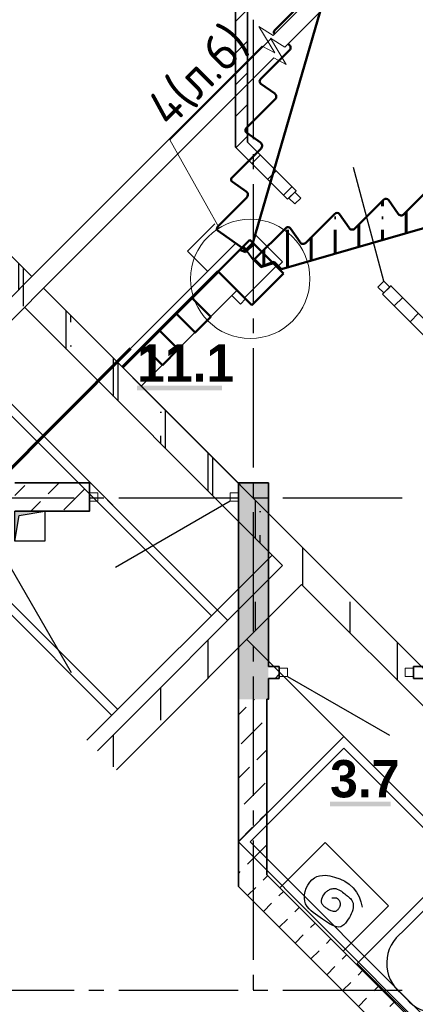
# Model space of a CAD drawing. Header units: millimetres. Extents: x 259029 to 2494469, y -731578 to -57567.
# Tile 162 of 207: x 467998 to 470651, y -597943 to -591343. Entities that reach past the tile are written whole.
import ezdxf
from ezdxf import colors
from ezdxf.entities.mleader import LeaderData, LeaderLine
from ezdxf.math import Vec2, Vec3

# ---------------------------------------------------------------- set-up
doc = ezdxf.new("R2010")
doc.units = ezdxf.units.MM
doc.linetypes.add('______2', pattern=[270, 200, -70])
for name, color, linetype in [('PDF _Геометрия', 7, 'Continuous'), ('PDF _Сплошная заливка', 7, 'Continuous'), ('PDF _Текст', 7, 'Continuous')]:
    doc.layers.add(name, color=color, linetype=linetype)
for name, color, linetype, lineweight in [('RAZMER', 100, 'Continuous', 15), ('Standard', 7, 'Continuous', 25), ('Общий01', 7, 'Continuous', 13), ('ПЛИТА', 152, 'Continuous', 35), ('Размеры кладочные', 3, 'Continuous', 20), ('РАЗРЕЗЫ', 10, 'Continuous', 60), ('Символы 0.20', 1, 'Continuous', 20), ('Стена', 7, 'Continuous', 50), ('Стена_ бетон не несущ.', 253, 'Continuous', 35), ('Стена_ бетон несущ.', 253, 'Continuous', 70)]:
    doc.layers.add(name, color=color, linetype=linetype, lineweight=lineweight)
doc.styles.add('PDF Century Gothic Bold', font='GOTHICB.TTF')
doc.styles.add('ГОСТ', font='GOST_Common.ttf')
pattern_1 = [(45, (-212898.2, -221874), (-449.0128, 449.0128), []), (45, (-212449.2, -221874), (-449.0128, 449.0128), [793.75, -158.75, 0, -158.75])]

# ---------------------------------------------------------------- blocks, each defined once
blk = doc.blocks.new('лм165')
at = {"layer": 'Standard', "color": 1, "linetype": 'Continuous', "lineweight": 50, "transparency": 33554687}
for p, q in [((839912.8, -343911.3), (839985.2, -343699.1)), ((840013.8, -343687.8), (840254.9, -343820.4)), ((840290.8, -343806), (840327.5, -343699.3)), ((840356.2, -343687.8), (840597.2, -343820.4)), ((840633.1, -343806), (840669.9, -343699.3)), ((840698.6, -343687.8), (840939.6, -343820.4)), ((840975.5, -343806), (841012.2, -343699.3)), ((841041, -343687.8), (841282, -343820.4)), ((841317.9, -343806), (841354.6, -343699.3)), ((841383.3, -343687.8), (841624.4, -343820.4)), ((841660.3, -343806), (841697, -343699.3)), ((841725.7, -343687.8), (841966.8, -343820.4)), ((842002.7, -343806), (842039.4, -343699.3)), ((842068.1, -343687.8), (842309.2, -343820.4)), ((842345, -343806), (842381.8, -343699.3)), ((842410.5, -343687.8), (842651.5, -343820.4)), ((842687.4, -343806), (842724.1, -343699.3)), ((842752.9, -343687.8), (843011.9, -343830.3)), ((843011.9, -343830.3), (842980.5, -343887)), ((843011.9, -343830.3), (843011.9, -343830.3)), ((839974.1, -343945), (839912.8, -343911.3)), ((842891.6, -343883.4), (842857.1, -343945.7)), ((842980.5, -343887), (842891.6, -343883.4)), ((839974.1, -343945), (842857.1, -343945.7))]:
    blk.add_line(p, q, dxfattribs=at)
for centre, radius, start, end in [((840004.2, -343705.3), 20, 61.18921, 161.86691), ((840346.6, -343705.3), 20, 61.18921, 162.49914), ((840688.9, -343705.3), 20, 61.18921, 162.49914), ((841031.3, -343705.3), 20, 61.18921, 162.49914), ((841373.7, -343705.3), 20, 61.18921, 162.49914), ((841716.1, -343705.3), 20, 61.18921, 162.49914), ((842058.5, -343705.3), 20, 61.18921, 162.49914), ((842400.8, -343705.3), 20, 61.18921, 162.49914), ((842743.2, -343705.3), 20, 61.18921, 162.49914), ((840266.9, -343798.5), 25, 241.18921, 342.49914), ((840609.3, -343798.5), 25, 241.18921, 342.49914), ((840951.7, -343798.5), 25, 241.18921, 342.49914), ((841294.1, -343798.5), 25, 241.18921, 342.49914), ((841636.4, -343798.5), 25, 241.18921, 342.49914), ((841978.8, -343798.5), 25, 241.18921, 342.49914), ((842321.2, -343798.5), 25, 241.18921, 342.49914), ((842663.6, -343798.5), 25, 241.18921, 342.49914)]:
    blk.add_arc(centre, radius, start, end, dxfattribs=at)
blk = doc.blocks.new('отвестия')
at = {"layer": 'RAZMER', "color": 2, "lineweight": 30}
for points in [[(823687.4, -357614.9), (823687.4, -357424.9), (823946.4, -357424.9)], [(824087.4, -357666.9), (824087.4, -357924.9), (824037.4, -357924.9)], [(823737.4, -357924.9), (823687.4, -357924.9), (823687.4, -357844.9)], [(826523.7, -359429.9), (826523.7, -359074.9), (826923.7, -359074.9), (826923.7, -359264.9)], [(826923.7, -359544.9), (826923.7, -359574.9), (826873.7, -359574.9)], [(826573.7, -359574.9), (826563.9, -359574.9)]]:
    blk.add_lwpolyline(points, dxfattribs=at)
at = {"layer": 'RAZMER', "color": 2, "lineweight": 50}
for points in [[(823028.2, -357664.9), (823178.2, -357664.9), (823178.2, -357844.9), (823028.2, -357844.9), (823028.2, -357664.9)], [(823337.4, -357664.9), (823487.4, -357664.9), (823487.4, -357844.9), (823337.4, -357844.9), (823337.4, -357664.9)]]:
    blk.add_lwpolyline(points, dxfattribs=at)
blk = doc.blocks.new('11111')
at = {"layer": 'RAZMER', "color": 0}
blk.add_line((359876.7, -196583.4), (360176.7, -196583.4), dxfattribs=at)
blk.add_line((359876.7, -196583.4), (360176.7, -196583.4), dxfattribs=at)
at = {"layer": 'Standard', "color": 7, "linetype": 'Continuous', "lineweight": 35}
for p, q in [((360176.7, -196333.4), (359876.7, -196333.4)), ((359876.7, -196333.4), (359876.7, -196533.4)), ((360176.7, -196558.4), (360176.7, -196333.4)), ((359876.7, -196533.4), (359876.7, -196543)), ((360176.7, -196653.4), (360176.7, -196558.4))]:
    blk.add_line(p, q, dxfattribs=at)
at = {"layer": 'Standard', "color": 7, "linetype": 'Continuous', "lineweight": 50}
for p, q in [((359876.7, -196333.4), (360081.7, -196333.4)), ((359876.7, -196653.4), (359876.7, -196333.4)), ((360176.7, -196333.4), (359966.7, -196333.4)), ((360081.7, -196333.4), (360096.7, -196372.9)), ((360176.7, -196653.4), (360176.7, -196333.4)), ((360096.7, -196372.9), (360176.7, -196372.9)), ((359876.7, -196653.4), (360176.7, -196653.4)), ((360176.7, -196653.4), (359876.7, -196653.4)), ((359876.7, -196653.4), (360176.7, -196653.4))]:
    blk.add_line(p, q, dxfattribs=at)
at = {"layer": 'Standard', "color": 7, "linetype": '______2', "lineweight": 35}
for p, q in [((360096.7, -196443.4), (360116.7, -196333.4)), ((360096.7, -196518.4), (360096.7, -196443.4)), ((359876.7, -196543), (359876.7, -196653.4)), ((360176.7, -196558.4), (360096.7, -196518.4)), ((360176.7, -196653.4), (360176.7, -196573))]:
    blk.add_line(p, q, dxfattribs=at)
at = {"layer": 'Standard', "color": 7, "linetype": '______2', "lineweight": 50}
blk.add_line((359876.7, -196653.4), (360176.7, -196653.4), dxfattribs=at)
blk = doc.blocks.new('_None')
blk = doc.blocks.new('ааапп')
h = blk.add_hatch()
h.set_pattern_fill('ANSI35', color=256, scale=50)
h.set_pattern_definition([(45, (58143.9, -285875.4), (-224.5064, 224.5064), []), (45, (58368.4, -285875.4), (-224.5064, 224.5064), [396.875, -79.375, 0, -79.375])])
edge = h.paths.add_edge_path()
edge.add_line((613675.4, -577918.5), (611149, -576529.7))
edge.add_line((611149, -576529.7), (611148.8, -576458.5))
edge.add_line((611148.8, -576458.5), (611069.1, -576418.8))
edge.add_line((611069.1, -576418.8), (611069, -576354))
edge.add_line((611069, -576354), (611364.6, -576354))
edge.add_arc((611364.6, -576374), 20, -11.30993, 90, ccw=False)
edge.add_line((611384.2, -576377.9), (611365, -576489.1))
edge.add_arc((611389.5, -576494), 25, 168.69007, 270)
edge.add_line((611389.5, -576519), (611664.6, -576519))
edge.add_arc((611664.6, -576539), 20, -11.30993, 90, ccw=False)
edge.add_line((611684.2, -576542.9), (611665, -576654.1))
edge.add_arc((611689.5, -576659), 25, 168.69007, 270)
edge.add_line((611689.5, -576684), (611964.6, -576684))
edge.add_arc((611964.6, -576704), 20, -11.30993, 90, ccw=False)
edge.add_line((611984.2, -576707.9), (611965, -576819.1))
edge.add_arc((611989.5, -576824), 25, 168.69007, 270)
edge.add_line((611989.5, -576849), (612264.6, -576849))
edge.add_arc((612264.6, -576869), 20, -11.30993, 90, ccw=False)
edge.add_line((612284.2, -576872.9), (612265, -576984.1))
edge.add_arc((612289.5, -576989), 25, 168.69007, 270)
edge.add_line((612289.5, -577014), (612564.6, -577014))
edge.add_arc((612564.6, -577034), 20, -11.30993, 90, ccw=False)
edge.add_line((612584.2, -577037.9), (612565, -577149.1))
edge.add_arc((612589.5, -577154), 25, 168.69007, 270)
edge.add_line((612589.5, -577179), (612864.6, -577179))
edge.add_arc((612864.6, -577199), 20, -11.30993, 90, ccw=False)
edge.add_line((612884.2, -577202.9), (612865, -577314.1))
edge.add_arc((612889.5, -577319), 25, 168.69007, 270)
edge.add_line((612889.5, -577344), (613164.6, -577344))
edge.add_arc((613164.6, -577364), 20, -11.30993, 90, ccw=False)
edge.add_line((613184.2, -577367.9), (613165, -577479.1))
edge.add_arc((613189.5, -577484), 25, 168.69007, 270)
edge.add_line((613189.5, -577509), (613464.6, -577509))
edge.add_arc((613464.6, -577529), 20, -11.30993, 90, ccw=False)
edge.add_line((613484.2, -577532.9), (613465, -577644.1))
edge.add_arc((613489.5, -577649), 25, 168.69007, 270)
edge.add_line((613489.5, -577674), (613764.6, -577674))
edge.add_arc((613764.6, -577694), 20, -10.6777, 90, ccw=False)
edge.add_line((613784.2, -577697.7), (613745.4, -577918.5))
edge.add_line((613745.4, -577918.5), (613675.4, -577918.5))
at = {"layer": 'Стена_ бетон несущ.', "linetype": 'Continuous', "lineweight": 25}
h = blk.add_hatch(dxfattribs=at)
h.set_pattern_fill('ANSI35', scale=100, style=0)
h.set_pattern_definition(pattern_1)
h.paths.add_polyline_path([(609750, -575380.4), (609930, -575380.4), (609930, -574819), (609750, -574819)])
h.paths.add_polyline_path([(609930, -575491), (609750, -575491), (609750, -577939), (609930, -577939)])
h = blk.add_hatch(dxfattribs=at)
h.set_pattern_fill('ANSI35', scale=100, style=0)
h.set_pattern_definition([(45, (-212898.2, -241674), (-449.0128, 449.0128), []), (45, (-212449.2, -241674), (-449.0128, 449.0128), [793.75, -158.75, 0, -158.75])])
h.paths.add_polyline_path([(609930, -577939), (609930, -574819), (609750, -574819), (609750, -577939)])
h = blk.add_hatch(dxfattribs=at)
h.set_pattern_fill('ANSI35', scale=100, style=0)
h.set_pattern_definition(pattern_1)
h.paths.add_polyline_path([(607994.8, -577939), (607994.8, -578119), (609930, -578119), (609930, -577939)])
h = blk.add_hatch(dxfattribs=at)
h.set_pattern_fill('ANSI35', scale=100, style=0)
h.set_pattern_definition(pattern_1)
h.paths.add_polyline_path([(609930, -581239), (609930, -578119), (609750, -578119), (609750, -581239)])
at = {"color": 0}
for p, q in [((610058.9, -576189), (605976.1, -576189)), ((610839.1, -576239), (609930, -576239))]:
    blk.add_line(p, q, dxfattribs=at)
at = {"layer": 'Standard', "color": 7, "linetype": 'Continuous', "lineweight": 25}
for p, q in [((609930, -575380.4), (609930, -574639)), ((609930, -575380.4), (609930, -574639)), ((609750, -577939), (609750, -575491)), ((609750, -577939), (609750, -575491)), ((609930, -576189), (609930, -575491)), ((609930, -576189), (609930, -575491)), ((609930, -587909), (609930, -575491)), ((610131.9, -576189), (610611.9, -576189)), ((610131.9, -576189), (610611.9, -576189)), ((609930, -578119), (609930, -576339)), ((609930, -581419), (609930, -577939)), ((609750, -581239), (609750, -578119))]:
    blk.add_line(p, q, dxfattribs=at)
at = {"layer": 'Standard', "color": 1, "linetype": 'Continuous', "lineweight": 50, "transparency": 33554687}
for p, q in [((612250, -575364), (612525.1, -575364)), ((611139.1, -576268.5), (612553.4, -575491)), ((612249.6, -575499.1), (612248.2, -575491)), ((611949.6, -575664.1), (611930.4, -575552.9)), ((611950, -575529), (612225.1, -575529)), ((611650, -575694), (611925.1, -575694)), ((611649.6, -575829.1), (611630.4, -575717.9)), ((611349.6, -575994.1), (611330.4, -575882.9)), ((611350, -575859), (611625.1, -575859)), ((611050, -576024), (611325.1, -576024)), ((611069.1, -576268.5), (611030.3, -576047.7)), ((611139.1, -576268.5), (611069.1, -576268.5))]:
    blk.add_line(p, q, dxfattribs=at)
at = {"layer": 'Standard', "color": 7, "linetype": 'Continuous', "lineweight": 13}
for p, q in [((608286, -575795), (608286, -577839)), ((609174, -577839), (609174, -575795)), ((609174, -579095), (608286, -579095)), ((608286, -579095), (608286, -581139)), ((609174, -581139), (609174, -579095))]:
    blk.add_line(p, q, dxfattribs=at)
at = {"layer": 'Standard', "color": 1, "linetype": 'Continuous', "lineweight": 50, "transparency": 33554687}
for centre, radius, start, end in [((612250, -575384), 20, 90, 169.72002), ((612225.1, -575504), 25, 270, 11.30993), ((611950, -575549), 20, 90, 191.30993), ((611650, -575714), 20, 90, 191.30993), ((611925.1, -575669), 25, 270, 11.30993), ((611625.1, -575834), 25, 270, 11.30993), ((611350, -575879), 20, 90, 191.30993), ((611050, -576044), 20, 90, 190.6777), ((611325.1, -575999), 25, 270, 11.30993)]:
    blk.add_arc(centre, radius, start, end, dxfattribs=at)
at = {"layer": 'Общий01', "color": 7, "linetype": 'Continuous', "lineweight": 25}
for p, q in [((609750, -577839), (607994.8, -577839)), ((607994.8, -577939), (609750, -577939)), ((607994.8, -578119), (609750, -578119))]:
    blk.add_line(p, q, dxfattribs=at)
at = {"layer": 'ПЛИТА', "color": 0}
blk.add_line((611034.1, -576239), (609930, -576239), dxfattribs=at)
at = {"layer": 'ПЛИТА', "color": 0, "lineweight": 30}
blk.add_line((609930, -576419), (610839.1, -576419), dxfattribs=at)
at = {"layer": 'Размеры кладочные'}
for points in [[(610426.6, -575380.4), (609203.7, -575380.4), (609178.1, -575270), (609129.3, -575470.3), (609101.8, -575380.4), (607292.8, -575380.4)], [(613440.5, -575380.4), (612217.6, -575380.4), (612192, -575270), (612143.2, -575470.3), (612115.6, -575380.4), (610426.6, -575380.4)], [(610426.6, -575491), (609203.7, -575491), (609178.1, -575380.7), (609129.3, -575580.9), (609101.8, -575491), (607292.8, -575491)], [(613440.5, -575491), (612217.6, -575491), (612192, -575380.7), (612143.2, -575580.9), (612115.6, -575491), (610426.6, -575491)]]:
    blk.add_lwpolyline(points, dxfattribs=at)
at = {"layer": 'Символы 0.20'}
blk.add_circle((610955.5, -576426.8), 400, dxfattribs=at)
at = {"layer": 'Стена', "color": 7, "linetype": 'Continuous', "lineweight": 25}
for p in [(611030, -576189), (611055.2, -576189), (611030, -576189), (611055.2, -576189)]:
    blk.add_line(p, (609930, -576189), dxfattribs=at)
at = {"layer": 'Стена_ бетон не несущ.', "color": 45, "linetype": 'Continuous', "lineweight": 25}
for p, q in [((609230, -577839), (609230, -574819)), ((609230, -577839), (609230, -574819)), ((609230, -581139), (609230, -578119))]:
    blk.add_line(p, q, dxfattribs=at)
at = {"layer": 'Стена_ бетон не несущ.', "color": 7, "linetype": 'Continuous', "lineweight": 13}
for p, q in [((608230, -575739), (608230, -577839)), ((609230, -577939), (609230, -575739)), ((609230, -579039), (608230, -579039)), ((608230, -579039), (608230, -581139)), ((609230, -581239), (609230, -579039))]:
    blk.add_line(p, q, dxfattribs=at)
at = {"layer": 'RAZMER', "color": 0}
for p in [(-212898.2, -215274), (-212898.2, -215274), (-212898.2, -215274), (-212898.2, -215274), (-212898.2, -218574), (-212898.2, -218574)]:
    blk.add_blockref('отвестия', p, dxfattribs=at)
at = {"layer": 'RAZMER'}
blk.add_blockref('11111', (250962.4, -379905.6), dxfattribs=at)
at = {"layer": 'RAZMER', "color": 0, "xscale": -1, "rotation": 331.1892061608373}
blk.add_blockref('лм165', (1515427.7, -681347.6), dxfattribs=at)
at = {"layer": 'Символы 0.20'}
ml = blk.add_multileader_mtext('Standard', dxfattribs=at)
ml.set_content('4(л.6)', color=256, style='ГОСТ')
ml.set_leader_properties(color=256, linetype='ByLayer', lineweight=-1)
ml.set_arrow_properties(name='NONE')
ml.build(insert=Vec2(0, 0))
ml.multileader.update_dxf_attribs({"text_left_attachment_type": 6, "text_right_attachment_type": 6, "dogleg_length": 0.25, "arrow_head_size": 200, "scale": 100})
ctx = ml.context
ctx.base_point, ctx.scale, ctx.char_height, ctx.arrow_head_size, ctx.landing_gap_size, ctx.plane_origin = Vec3(611257.3, -575385.8), 100, 250, 200, 25, Vec3(612471.5, -577538.5)
ctx.left_attachment, ctx.right_attachment = 6, 6
notes = []
notes.append((ctx, [(0, (1, 1, 0), (611232.3, -575385.8), (1, 0), 25, [(0, [(611050.1, -576038.2)], 0, [])])]))
ctx.mtext.insert, ctx.mtext.width, ctx.mtext.defined_height, ctx.mtext.flow_direction = Vec3(611282.3, -575085.8), 1018.139, 759.8, 5
ml = blk.add_multileader_mtext('Standard', dxfattribs=at)
ml.set_content('ЛМ', color=256, style='ГОСТ')
ml.set_leader_properties(color=256, linetype='ByLayer', lineweight=-1)
ml.set_arrow_properties(name='NONE')
ml.build(insert=Vec2(0, 0))
ml.multileader.update_dxf_attribs({"text_left_attachment_type": 6, "text_right_attachment_type": 6, "dogleg_length": 0.25, "arrow_head_size": 200, "scale": 100})
ctx = ml.context
ctx.base_point, ctx.scale, ctx.char_height, ctx.arrow_head_size, ctx.landing_gap_size, ctx.plane_origin = Vec3(612707.9, -576231.8), 100, 250, 200, 25, Vec3(611845.3, -576212.5)
ctx.left_attachment, ctx.right_attachment = 6, 6
notes.append((ctx, [(0, (1, 1, 0), (612682.9, -576231.8), (1, 0), 25, [(2, [(612460.1, -575499.4), (612460.1, -575499.4), (611984.2, -576707.9)], 0, [])])]))
ctx.mtext.insert, ctx.mtext.defined_height, ctx.mtext.flow_direction = Vec3(612732.9, -575931.8), 1301.5, 5
ml = blk.add_multileader_mtext('Standard', dxfattribs=at)
ml.set_content('ПЛ1', color=256, style='ГОСТ')
ml.set_leader_properties(color=256, linetype='ByLayer', lineweight=-1)
ml.set_arrow_properties(name='NONE')
ml.build(insert=Vec2(0, 0))
ml.multileader.update_dxf_attribs({"text_left_attachment_type": 6, "text_right_attachment_type": 6, "dogleg_length": 0.25, "arrow_head_size": 200, "scale": 100})
ctx = ml.context
ctx.base_point, ctx.scale, ctx.char_height, ctx.arrow_head_size, ctx.landing_gap_size, ctx.plane_origin = Vec3(610528.4, -577577.9), 100, 250, 200, 25, Vec3(608651.6, -576415.1)
ctx.left_attachment, ctx.right_attachment = 6, 6
notes.append((ctx, [(0, (1, 1, 0), (610503.4, -577577.9), (1, 0), 25, [(1, [(610083.9, -576340.6), (610083.9, -576340.6)], 0, [])])]))
ctx.mtext.insert, ctx.mtext.defined_height, ctx.mtext.flow_direction = Vec3(610553.4, -577277.9), 1301.5, 5
ml = blk.add_multileader_mtext('Standard', dxfattribs=at)
ml.set_content('Б2', color=256, style='ГОСТ')
ml.set_leader_properties(color=256, linetype='ByLayer', lineweight=-1)
ml.set_arrow_properties(name='NONE')
ml.build(insert=Vec2(0, 0))
ml.multileader.update_dxf_attribs({"text_left_attachment_type": 6, "text_right_attachment_type": 6, "dogleg_length": 0.25, "arrow_head_size": 200, "scale": 100})
ctx = ml.context
ctx.base_point, ctx.scale, ctx.char_height, ctx.arrow_head_size, ctx.landing_gap_size, ctx.plane_origin = Vec3(611239.1, -577021.3), 100, 250, 200, 25, Vec3(610446.3, -577249.8)
ctx.left_attachment, ctx.right_attachment = 6, 6
notes.append((ctx, [(0, (1, 1, 0), (611214.1, -577021.3), (1, 0), 25, [(1, [(611061.1, -576536.7), (611061.1, -576536.7)], 0, [])])]))
ctx.mtext.insert, ctx.mtext.defined_height, ctx.mtext.flow_direction = Vec3(611264.1, -576721.3), 1301.5, 5
ml = blk.add_multileader_mtext('Standard', dxfattribs=at)
ml.set_content('ПЛ1', color=256, style='ГОСТ')
ml.set_leader_properties(color=256, linetype='ByLayer', lineweight=-1)
ml.set_arrow_properties(name='NONE')
ml.build(insert=Vec2(0, 0))
ml.multileader.update_dxf_attribs({"text_left_attachment_type": 6, "text_right_attachment_type": 6, "dogleg_length": 0.25, "arrow_head_size": 200, "scale": 100})
ctx = ml.context
ctx.base_point, ctx.scale, ctx.char_height, ctx.arrow_head_size, ctx.landing_gap_size, ctx.plane_origin = Vec3(609154.3, -578975.4), 100, 250, 200, 25, Vec3(608651.6, -579715.1)
ctx.left_attachment, ctx.right_attachment = 6, 6
notes.append((ctx, [(1, (1, 1, 0), (609704.3, -578975.4), (-1, 0), 25, [(1, [(610083.9, -579640.6), (610083.9, -579640.6)], 0, [])])]))
ctx.mtext.insert, ctx.mtext.defined_height, ctx.mtext.flow_direction = Vec3(609179.3, -578675.4), 1301.5, 5
for ctx, leaders in notes:
    for number, flags, end, landing, length, lines in leaders:
        leader = LeaderData()
        leader.index, (leader.has_last_leader_line, leader.has_dogleg_vector, leader.attachment_direction) = number, flags
        leader.last_leader_point, leader.dogleg_vector, leader.dogleg_length = Vec3(end), Vec3(landing), length
        for number, points, colour, breaks in lines:
            line = LeaderLine()
            line.index, line.vertices, line.color, line.breaks = number, Vec3.list(points), colors.encode_raw_color(colour), breaks
            leader.lines.append(line)
        ctx.leaders.append(leader)

msp = doc.modelspace()

# ---------------------------------------------------------------- linework, layer by layer
at = {"layer": 'PDF _Геометрия', "lineweight": 35}
for points in [[(469794.8, -592546.2), (469445.7, -592197.1), (469445.7, -590037.6), (469165.7, -590037.6), (469165.7, -589957.6), (469445.7, -589957.6), (469445.7, -588042.6)], [(469525.7, -588042.6), (469525.7, -592164), (469851.4, -592489.7), (469794.8, -592546.2)], [(470431.2, -593182.6), (470487.8, -593126.1), (470926.2, -593564.5), (473343.1, -591147.6), (473815.7, -591147.6), (475065.7, -591147.6)], [(469445.7, -591355), (469525.7, -591275)], [(469445.7, -591567.1), (469525.7, -591487.1)], [(469445.7, -591779.2), (469525.7, -591699.2)], [(469445.7, -591991.4), (469525.7, -591911.4)], [(469456.7, -592192.5), (469525.7, -592123.5)], [(469448.9, -592200.3), (469456.7, -592192.5)], [(469555, -592306.3), (469611.6, -592249.8)], [(469661.1, -592412.4), (469717.6, -592355.8)], [(469767.1, -592518.5), (469823.7, -592461.9)], [(471053.5, -593691.8), (470996.9, -593748.3), (470431.2, -593182.6)], [(470509.6, -593260.9), (470566.2, -593204.4)], [(470615.7, -593367), (470672.2, -593310.4)], [(469665.7, -595677.5), (469665.7, -594447.6), (469465.7, -594447.6), (469465.7, -594637.5), (469465.7, -595897.5)], [(470827, -595600.8), (470751.7, -595676.1), (470752.3, -595677.5), (470638.2, -595677.5)], [(469738.2, -595677.5), (469665.7, -595677.5)], [(469738.2, -595677.5), (469738.2, -595757.5)], [(470638.2, -595757.5), (470638.2, -595677.5)], [(469655.7, -595897.5), (469665.7, -595897.5), (469665.7, -595757.5)], [(469665.7, -595757.5), (469738.2, -595757.5)], [(469710.1, -595757.5), (469738.3, -595729.4)], [(470638.2, -595757.5), (470785.8, -595757.5)]]:
    msp.add_lwpolyline(points, dxfattribs=at)
at = {"layer": 'PDF _Геометрия', "lineweight": 25}
for points in [[(469565.7, -592144.4), (469565.7, -591344.4)], [(469565.7, -592344.4), (469565.7, -592244.4)], [(470439.7, -593095), (470235.8, -592333.8)], [(469565.7, -593244.4), (469565.7, -592444.4)], [(469565.7, -593444.4), (469565.7, -593344.4)], [(469565.7, -594344.4), (469565.7, -593544.4)], [(469565.7, -594544.4), (469565.7, -594444.4)], [(467562.7, -594547.5), (468362.7, -594547.5)], [(468462.7, -594547.5), (468562.7, -594547.5)], [(469409.7, -594570.6), (468640.7, -595014.5)], [(468662.7, -594547.5), (469462.7, -594547.5)], [(469562.7, -594547.5), (469662.7, -594547.5)], [(469762.7, -594547.5), (470562.7, -594547.5)], [(467965.7, -594837.5), (467965.7, -594637.5), (468165.7, -594637.5), (468165.7, -594837.5), (467965.7, -594837.5), (467995.3, -594667), (468165.7, -594637.5)], [(469565.7, -595444.4), (469565.7, -594644.4)], [(467898.7, -594948.5), (468342.7, -595717.6)], [(469565.7, -595644.4), (469565.7, -595544.4)], [(469565.7, -596544.4), (469565.7, -595744.4)], [(469794.2, -595745.5), (470476.7, -596139.5)], [(470262, -597668.9), (471464.1, -596466.8)], [(471464.1, -596466.8), (471994.4, -596997.1), (470792.3, -598199.2), (470262, -597668.9)], [(469565.7, -596744.4), (469565.7, -596644.4)], [(469565.7, -597644.4), (469565.7, -596844.4)], [(470076.4, -597311.5), (470070.9, -597308.3), (470065.3, -597304.9), (470059.9, -597301.4), (470055.3, -597298.2), (470050.8, -597295.1), (470046.4, -597291.8), (470042.3, -597288.5), (470038.4, -597285.1), (470034, -597280.7), (470030.2, -597276.1), (470027, -597271.2), (470024.5, -597266), (470022.3, -597256.6), (470022.2, -597246.5), (470024.1, -597236), (470027.7, -597225.4), (470031.7, -597217.1), (470036.6, -597209), (470042.3, -597201.2), (470048.5, -597194), (470055.3, -597187.4), (470060.1, -597183.5), (470065, -597179.9), (470070, -597176.7), (470075.2, -597173.9), (470080.4, -597171.5), (470087, -597169.1), (470093.7, -597167.4), (470100.4, -597166.4), (470107, -597166.1), (470117.4, -597167.3), (470127.7, -597170.1), (470137.7, -597174.5), (470147.6, -597180), (470155.3, -597185.1), (470163.1, -597190.7), (470170.8, -597196.5), (470178.4, -597202.6), (470186, -597208.7), (470191.1, -597212.7), (470196.2, -597216.7), (470201.1, -597220.7), (470205.9, -597224.8), (470210.4, -597228.9), (470215.8, -597234.1), (470220.6, -597239.6), (470224.9, -597245.2), (470228.5, -597251.1), (470233.4, -597264.3), (470235.2, -597278.6)], [(470091.8, -597229.9), (470094.4, -597229.5), (470097, -597229.1), (470099.6, -597228.8), (470102.2, -597228.4), (470104.8, -597228.2), (470107.3, -597228), (470110.3, -597228), (470113.3, -597228.1), (470116.2, -597228.5), (470119, -597229.1), (470121.8, -597229.9), (470124.5, -597231.1), (470127.1, -597232.5), (470129.6, -597234.2), (470132, -597236.1), (470134.2, -597238.3), (470136.3, -597240.6), (470138.2, -597243), (470140, -597245.6), (470141.6, -597248.4), (470143, -597251.2), (470144.6, -597255), (470145.8, -597258.9), (470146.6, -597262.9), (470147.1, -597266.9), (470147.3, -597271), (470147.1, -597275.1), (470146.6, -597279.2), (470145.7, -597283.2), (470144.5, -597287.2), (470143, -597291.2), (470141.2, -597295), (470139.1, -597298.7), (470136.7, -597302.3), (470134.1, -597305.7), (470131.3, -597308.8), (470127.5, -597312.3), (470123.4, -597315.3), (470119.2, -597317.7), (470114.7, -597319.4), (470108.2, -597320.7), (470101.4, -597320.5), (470094.6, -597319.2), (470087.6, -597316.9), (470082, -597314.4), (470076.4, -597311.5)], [(469565.7, -597844.4), (469565.7, -597744.4)], [(467562.7, -597847.5), (468362.7, -597847.5)], [(468462.7, -597847.5), (468562.7, -597847.5)], [(468662.7, -597847.5), (469462.7, -597847.5)], [(469562.7, -597847.5), (469662.7, -597847.5)], [(469762.7, -597847.5), (470562.7, -597847.5)]]:
    msp.add_lwpolyline(points, dxfattribs=at)
at = {"layer": 'PDF _Геометрия', "lineweight": 13}
for points in [[(469882.5, -592537.8), (469842.9, -592498.2), (469803.3, -592537.8), (469842.9, -592577.4)], [(470479.3, -593134.6), (470439.7, -593095), (470400.1, -593134.6), (470439.7, -593174.2)], [(468521.7, -594570.6), (468465.7, -594570.6), (468465.7, -594514.6), (468521.7, -594514.6)], [(469465.7, -594570.6), (469409.7, -594570.6), (469409.7, -594514.6), (469465.7, -594514.6)], [(469738.2, -595745.5), (469794.2, -595745.5), (469794.2, -595689.5), (469738.2, -595689.5)], [(470582.2, -595745.5), (470638.2, -595745.5), (470638.2, -595689.5), (470582.2, -595689.5)]]:
    msp.add_lwpolyline(points, close=True, dxfattribs=at)
at = {"layer": 'PDF _Геометрия', "color": 191, "lineweight": 35, "true_color": 0xc8aaf2}
for points in [[(467965.7, -594447.6), (468465.7, -594447.6), (468465.7, -594637.5), (467965.7, -594637.5)], [(468188.1, -594521.7), (468262.4, -594447.5)], [(467965.7, -594532), (468032.6, -594465.2)], [(468294.2, -594627.8), (468435.6, -594486.4)], [(468072.4, -594637.5), (468138.6, -594571.2)], [(469465.7, -595897.5), (469465.7, -597152.7), (470678.7, -598365.7)], [(469567, -595900.6), (469570.1, -595897.5)], [(470813, -598231.4), (469655.7, -597074), (469655.7, -595897.5)], [(469465.7, -596001.9), (469517.5, -595950.1)], [(469482.1, -596197.6), (469623.6, -596056.2)], [(469588.2, -596303.7), (469655.7, -596236.1)], [(469465.7, -596426.1), (469538.7, -596353.2)], [(469503.4, -596600.6), (469644.8, -596459.2)], [(469609.4, -596706.7), (469655.7, -596660.4)], [(469465.7, -596850.4), (469559.9, -596756.2)], [(469524.6, -597003.7), (469655.7, -596872.5)], [(469465.7, -597062.5), (469475.1, -597053.2)], [(469630.6, -597109.8), (469661.1, -597079.3)], [(469526.7, -597213.7), (469581.1, -597159.3)], [(469736.7, -597215.8), (469767.1, -597185.4)], [(469632.8, -597319.7), (469687.2, -597265.3)], [(469842.8, -597321.9), (469873.2, -597291.5)], [(469738.9, -597425.8), (469793.3, -597371.4)], [(469948.8, -597428), (469979.3, -597397.5)], [(469844.9, -597531.9), (469899.3, -597477.5)], [(470054.9, -597534), (470085.3, -597503.6)], [(469951, -597637.9), (470005.4, -597583.5)], [(470161, -597640.1), (470191.4, -597609.6)], [(470057.1, -597744), (470111.5, -597689.6)], [(470267, -597746.2), (470297.5, -597715.7)], [(470163.1, -597850.1), (470217.5, -597795.7)], [(470373.1, -597852.2), (470403.5, -597821.8)], [(470269.2, -597956.1), (470323.6, -597901.7)], [(470479.2, -597958.3), (470509.6, -597927.8)]]:
    msp.add_lwpolyline(points, dxfattribs=at)
at = {"layer": 'PDF _Геометрия', "lineweight": 25}
msp.add_lwpolyline([(471004.4, -597895.2), (471803.5, -597096.1, 0.414211), (471803.5, -596926.4), (471534.8, -596657.7, 0.414211), (471365.1, -596657.7), (470566, -597456.8, 0.491275), (470555.4, -597870.4), (470590.8, -597905.8, 0.479927)], format="xyb", close=True, dxfattribs=at)
msp.add_lwpolyline([(469743.5, -597161.8), (470168, -597586.2), (470471.8, -597282.5), (470047.3, -596858)], close=True, dxfattribs=at)
msp.add_lwpolyline([(470235.2, -597278.6), (470234.3, -597293.7), (470231, -597309.4), (470226.9, -597322.2), (470221.7, -597335.1), (470215.6, -597347.9), (470208.7, -597360.5), (470201.2, -597372.8), (470196.9, -597379.5), (470192.4, -597385.9), (470187.7, -597392.1), (470183, -597398), (470178.1, -597403.4), (470171.8, -597409.6), (470165.3, -597414.8), (470158.6, -597419.1), (470151.7, -597422.3), (470138.1, -597425), (470123.7, -597423.9), (470108.8, -597419.6), (470093.4, -597412.7), (470080.8, -597405.7), (470068.1, -597397.8), (470055.3, -597389.2), (470042.4, -597380.2), (470029.5, -597371.3), (470013.1, -597360.1), (469997, -597349.2), (469981.5, -597338.4), (469966.8, -597327.6), (469953.2, -597316.5), (469938, -597302), (469925.3, -597286.5), (469915.6, -597269.7), (469909.3, -597251.1), (469906.8, -597230.6), (469907.8, -597208.9), (469912.2, -597186.6), (469919.7, -597164.6), (469929.9, -597143.6), (469942.7, -597124.5), (469957.8, -597107.9), (469974.8, -597094.7), (469991.3, -597086.3), (470009, -597080.9), (470027.5, -597078.1), (470046.6, -597077.8), (470062.2, -597079), (470078, -597081.5), (470093.7, -597085), (470109.4, -597089.5, -0.315607), (470293.9, -597292.2)], format="xyb", dxfattribs=at)
at = {"layer": 'PDF _Сплошная заливка', "lineweight": 25, "transparency": 33554559}
for points in [[(468785.6, -593827.9), (469354.1, -593827.9), (468785.6, -593796.5), (469354.1, -593796.5)], [(470079.5, -596616.5), (470485.6, -596616.5), (470079.5, -596585.2), (470485.6, -596585.2)]]:
    msp.add_solid(points, dxfattribs=at)
at = {"layer": 'PDF _Сплошная заливка', "color": 7, "lineweight": 35, "true_color": 0xf1f1f1, "transparency": 33554559}
msp.add_solid([(469465.7, -594447.5), (469465.7, -595897.5), (469665.7, -594447.5), (469665.7, -595897.5)], dxfattribs=at)
at = {"layer": 'PDF _Сплошная заливка', "color": 251, "lineweight": 35, "true_color": 0x6c6c6c, "transparency": 33554559}
msp.add_solid([(467965.7, -594637.5), (467965.7, -594837.5), (468165.7, -594637.5), (467995.3, -594667)], dxfattribs=at)

# ---------------------------------------------------------------- texts
at = {"layer": 'PDF _Текст', "char_height": 250, "attachment_point": 7, "style": 'PDF Century Gothic Bold'}
for s, insert in [('11.1', (468785.6, -593769.1)), ('3.7', (470079.5, -596559.2))]:
    msp.add_mtext(s, dxfattribs=dict(at, insert=insert))

# ---------------------------------------------------------------- next in the draw order: block references
at = {"layer": 'РАЗРЕЗЫ', "color": 2, "lineweight": -2, "rotation": 45.00000000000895}
msp.add_blockref('ааапп', (-370061.8, -617495.3), dxfattribs=at)

# ---------------------------------------------------------------- next in the draw order: leaders
at = {"layer": 'Символы 0.20'}
ml = msp.add_multileader_mtext('Standard', dxfattribs=at)
ml.set_content('4(л.6)', color=256, style='ГОСТ')
ml.set_leader_properties(color=256, linetype='ByLayer', lineweight=-1)
ml.set_arrow_properties(name='NONE')
ml.build(insert=Vec2(0, 0))
ml.multileader.update_dxf_attribs({"text_left_attachment_type": 6, "text_right_attachment_type": 6, "dogleg_length": 0.25, "arrow_head_size": 200, "scale": 100})
ctx = ml.context
ctx.base_point, ctx.scale, ctx.char_height, ctx.arrow_head_size, ctx.landing_gap_size, ctx.plane_origin = Vec3(370540.5, -595908.1), 100, 250, 200, 25, Vec3(372732, -595802.4)
ctx.left_attachment, ctx.right_attachment = 6, 6
notes = []
notes.append((ctx, [(1, (1, 1, 0), (371390.5, -595908.1), (-1, 0), 25, [(0, [(371310.7, -595141.1)], 0, [])])]))
ctx.mtext.insert, ctx.mtext.width, ctx.mtext.defined_height, ctx.mtext.flow_direction = Vec3(370565.5, -595608.1), 1094.387, 742.8, 5
ml = msp.add_multileader_mtext('Standard', dxfattribs=at)
ml.set_content('4(л.6)', color=256, style='ГОСТ')
ml.set_leader_properties(color=256, linetype='ByLayer', lineweight=-1)
ml.set_arrow_properties(name='NONE')
ml.build(insert=Vec2(0, 0))
ml.multileader.update_dxf_attribs({"text_left_attachment_type": 6, "text_right_attachment_type": 6, "dogleg_length": 0.25, "arrow_head_size": 200, "scale": 100})
ctx = ml.context
ctx.base_point, ctx.scale, ctx.char_height, ctx.arrow_head_size, ctx.landing_gap_size, ctx.plane_origin = Vec3(370171.2, -596881.1), 100, 250, 200, 25, Vec3(372662.2, -599165.3)
ctx.left_attachment, ctx.right_attachment = 6, 6
notes.append((ctx, [(1, (1, 1, 0), (371021.2, -596881.1), (-1, 0), 25, [(0, [(371179, -597655)], 0, [])])]))
ctx.mtext.insert, ctx.mtext.width, ctx.mtext.defined_height, ctx.mtext.flow_direction = Vec3(370196.2, -596581.1), 1094.387, 742.8, 5
for ctx, leaders in notes:
    for number, flags, end, landing, length, lines in leaders:
        leader = LeaderData()
        leader.index, (leader.has_last_leader_line, leader.has_dogleg_vector, leader.attachment_direction) = number, flags
        leader.last_leader_point, leader.dogleg_vector, leader.dogleg_length = Vec3(end), Vec3(landing), length
        for number, points, colour, breaks in lines:
            line = LeaderLine()
            line.index, line.vertices, line.color, line.breaks = number, Vec3.list(points), colors.encode_raw_color(colour), breaks
            leader.lines.append(line)
        ctx.leaders.append(leader)

doc.saveas('drawing.dxf')
